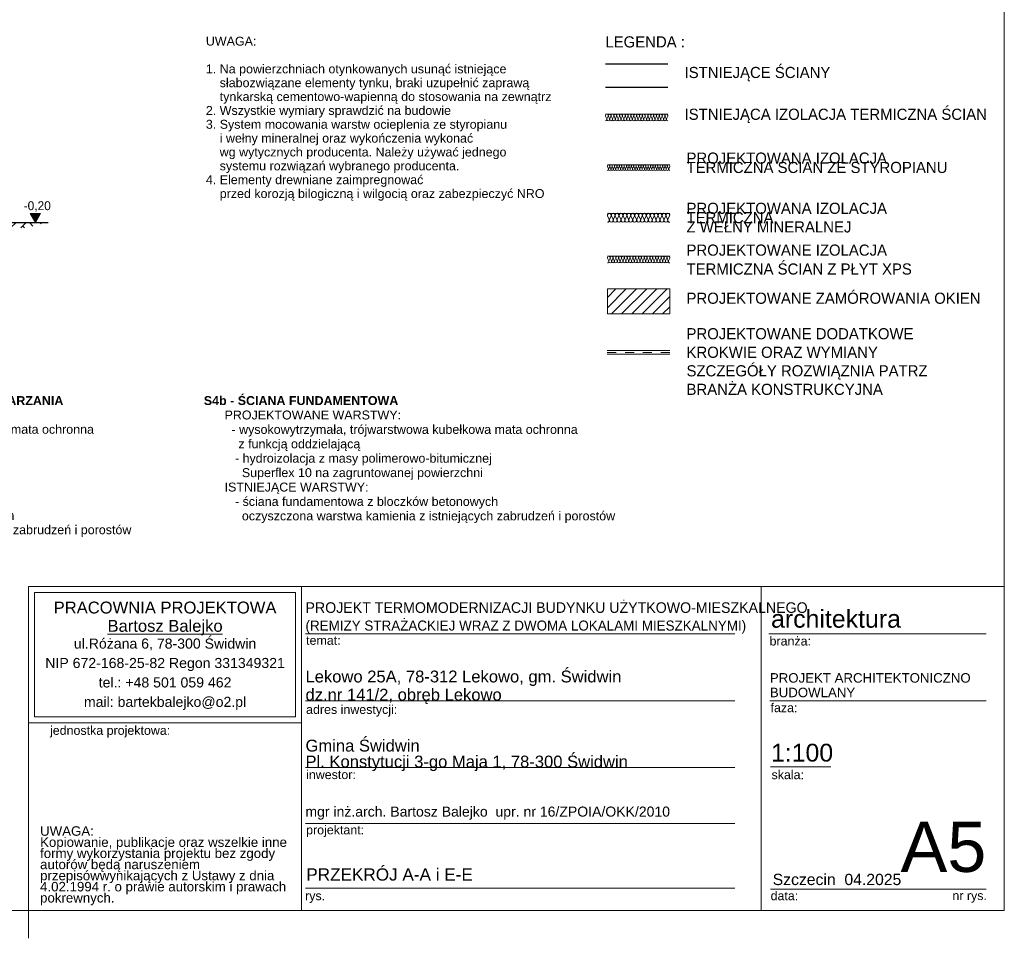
# Model space of a CAD drawing. Extents: x -547885 to -186295, y -25370 to 156194.
# Tile 125 of 256: x -470429 to -452768, y -25370 to -8891. Entities that reach past the tile are written whole.
import ezdxf

# ---------------------------------------------------------------- set-up
doc = ezdxf.new("R2010")
doc.units = 0
doc.header["$MEASUREMENT"] = 0
doc.linetypes.add('Przerywana', pattern=[320, 160, -160])
for name, color, linetype in [('Arch ocieplenie', 7, 'Continuous'), ('Inwent Izolacje', 7, 'Continuous'), ('INWENT WYMIARY', 7, 'Continuous')]:
    doc.layers.add(name, color=color, linetype=linetype)
for name, color, linetype, lineweight in [('Arch ocieplenie_Nr_Pióra__100', 2, 'Continuous', 13), ('Arch opisy_Nr_Pióra__21', 7, 'Continuous', 9), ('Arch opisy_Nr_Pióra__5', 7, 'Continuous', 13), ('ARCH TABELA_Nr_Pióra__1', 7, 'Continuous', 25), ('ARCH TABELA_Nr_Pióra__21', 7, 'Continuous', 9), ('ARCH TABELA_Nr_Pióra__7', 7, 'Continuous', 13), ('arch wypelnienia_Nr_Pióra__21', 7, 'Continuous', 9), ('Arch zmurowania_Nr_Pióra__21', 7, 'Continuous', 9), ('INWENT KONST. DREWNIANA_Nr_Pióra__46', 5, 'Continuous', 13), ('INWENT OPISY_Nr_Pióra__21', 7, 'Continuous', 9), ('INWENT TEREN_Nr_Pióra__1', 7, 'Continuous', 25), ('INWENT WYMIARY_Nr_Pióra__21', 7, 'Continuous', 9), ('INWENT.ŚCIANY_Nr_Pióra__1', 7, 'Continuous', 25), ('INWENT.ŚCIANY_Nr_Pióra__5', 7, 'Continuous', 13)]:
    doc.layers.add(name, color=color, linetype=linetype, lineweight=lineweight)
for name, color, linetype, lineweight, true_color in [('Arch ocieplenie_Nr_Pióra__44', 7, 'Continuous', 9, 0x029e21), ('Arch ocieplenie_Nr_Pióra__9', 7, 'Continuous', 9, 0x3dad99), ('Arch wykończenie_Nr_Pióra__3', 7, 'Continuous', 18, 0xff6600), ('Inwent Izolacje_Nr_Pióra__2', 7, 'Continuous', 13, 0x7f7f7f), ('INWENT.ŚCIANY_Nr_Pióra__2', 7, 'Continuous', 13, 0x7f7f7f)]:
    doc.layers.add(name, color=color, linetype=linetype, lineweight=lineweight, true_color=true_color)
doc.styles.add('GENERATED_STYLE_10', font='arial.ttf')
doc.styles.add('GENERATED_STYLE_12', font='arial.ttf')
doc.styles.add('GENERATED_STYLE_2', font='txt')
doc.styles.add('GENERATED_STYLE_3', font='arial.ttf')
doc.styles.add('GENERATED_STYLE_7', font='txt')
doc.styles.add('GENERATED_STYLE_8', font='arial.ttf')
doc.styles.add('GENERATED_STYLE_9', font='arial.ttf')

# ---------------------------------------------------------------- blocks, each defined once
blk = doc.blocks.new('Izolacja cieplna 14_123', base_point=(-459889, -12525))
at = {"layer": 'Arch ocieplenie_Nr_Pióra__44', "linetype": 'Continuous'}
for p, q in [((-459886, -12412), (-459857, -12477)), ((-459851, -12477), (-459822, -12412)), ((-459816, -12412), (-459787, -12477)), ((-459781, -12477), (-459752, -12412)), ((-459746, -12412), (-459717, -12477)), ((-459711, -12477), (-459682, -12412)), ((-459676, -12412), (-459647, -12477)), ((-459641, -12477), (-459612, -12412)), ((-459606, -12412), (-459577, -12477)), ((-459571, -12477), (-459542, -12412)), ((-459536, -12412), (-459507, -12477)), ((-459501, -12477), (-459472, -12412)), ((-459466, -12412), (-459437, -12477)), ((-459431, -12477), (-459402, -12412)), ((-459396, -12412), (-459367, -12477)), ((-459361, -12477), (-459332, -12412)), ((-459326, -12412), (-459297, -12477)), ((-459291, -12477), (-459262, -12412)), ((-459256, -12412), (-459227, -12477)), ((-459221, -12477), (-459192, -12412)), ((-459186, -12412), (-459157, -12477)), ((-459151, -12477), (-459122, -12412)), ((-459116, -12412), (-459087, -12477)), ((-459081, -12477), (-459052, -12412)), ((-459046, -12412), (-459017, -12477)), ((-459011, -12477), (-458982, -12412)), ((-458976, -12412), (-458947, -12477)), ((-458941, -12477), (-458912, -12412)), ((-458906, -12412), (-458877, -12477)), ((-458871, -12477), (-458842, -12412)), ((-458836, -12412), (-458807, -12477)), ((-458801, -12477), (-458772, -12412))]:
    blk.add_line(p, q, dxfattribs=at)
for centre, start_param, end_param in [((-459854, -12399), 5.870392, 9.837571), ((-459784, -12399), 5.870392, 9.837571), ((-459714, -12399), 5.870392, 9.837571), ((-459644, -12399), 5.870392, 9.837571), ((-459574, -12399), 5.870392, 9.837571), ((-459504, -12399), 5.870392, 9.837571), ((-459434, -12399), 5.870392, 9.837571), ((-459364, -12399), 5.870392, 9.837571), ((-459294, -12399), 5.870392, 9.837571), ((-459224, -12399), 5.870392, 9.837571), ((-459154, -12399), 5.870392, 9.837571), ((-459084, -12399), 5.870392, 9.837571), ((-459014, -12399), 5.870392, 9.837571), ((-458944, -12399), 5.870392, 9.837571), ((-458874, -12399), 5.870392, 9.837571), ((-458804, -12399), 5.870392, 9.837571), ((-459889, -12491), 4.712389, 6.695979), ((-459819, -12491), 2.7288, 6.695979), ((-459749, -12491), 2.7288, 6.695979), ((-459679, -12491), 2.7288, 6.695979), ((-459609, -12491), 2.7288, 6.695979), ((-459539, -12491), 2.7288, 6.695979), ((-459469, -12491), 2.7288, 6.695979), ((-459399, -12491), 2.7288, 6.695979), ((-459329, -12491), 2.7288, 6.695979), ((-459259, -12491), 2.7288, 6.695979), ((-459189, -12491), 2.7288, 6.695979), ((-459119, -12491), 2.7288, 6.695979), ((-459049, -12491), 2.7288, 6.695979), ((-458979, -12491), 2.7288, 6.695979), ((-458909, -12491), 2.7288, 6.695979), ((-458839, -12491), 2.7288, 6.695979), ((-458769, -12491), 2.7288, 4.712389)]:
    blk.add_ellipse(centre, major_axis=(35, 0), ratio=0.97225, start_param=start_param, end_param=end_param, dxfattribs=at)
blk = doc.blocks.new('Izolacja cieplna 14_124', base_point=(-459889, -11595))
at = {"layer": 'Arch ocieplenie_Nr_Pióra__9', "linetype": 'Continuous'}
for p, q in [((-459887, -11525), (-459869, -11565)), ((-459865, -11565), (-459847, -11525)), ((-459844, -11525), (-459826, -11565)), ((-459822, -11565), (-459804, -11525)), ((-459801, -11525), (-459783, -11565)), ((-459779, -11565), (-459761, -11525)), ((-459758, -11525), (-459740, -11565)), ((-459736, -11565), (-459718, -11525)), ((-459715, -11525), (-459697, -11565)), ((-459693, -11565), (-459675, -11525)), ((-459672, -11525), (-459654, -11565)), ((-459650, -11565), (-459632, -11525)), ((-459628, -11525), (-459611, -11565)), ((-459607, -11565), (-459589, -11525)), ((-459585, -11525), (-459567, -11565)), ((-459564, -11565), (-459546, -11525)), ((-459542, -11525), (-459524, -11565)), ((-459521, -11565), (-459503, -11525)), ((-459499, -11525), (-459481, -11565)), ((-459478, -11565), (-459460, -11525)), ((-459456, -11525), (-459438, -11565)), ((-459435, -11565), (-459417, -11525)), ((-459413, -11525), (-459395, -11565)), ((-459392, -11565), (-459374, -11525)), ((-459370, -11525), (-459352, -11565)), ((-459348, -11565), (-459331, -11525)), ((-459327, -11525), (-459309, -11565)), ((-459305, -11565), (-459287, -11525)), ((-459284, -11525), (-459266, -11565)), ((-459262, -11565), (-459244, -11525)), ((-459241, -11525), (-459223, -11565)), ((-459219, -11565), (-459201, -11525)), ((-459198, -11525), (-459180, -11565)), ((-459176, -11565), (-459158, -11525)), ((-459155, -11525), (-459137, -11565)), ((-459133, -11565), (-459115, -11525)), ((-459112, -11525), (-459094, -11565)), ((-459090, -11565), (-459072, -11525)), ((-459068, -11525), (-459051, -11565)), ((-459047, -11565), (-459029, -11525)), ((-459025, -11525), (-459007, -11565)), ((-459004, -11565), (-458986, -11525)), ((-458982, -11525), (-458964, -11565)), ((-458961, -11565), (-458943, -11525)), ((-458939, -11525), (-458921, -11565)), ((-458918, -11565), (-458900, -11525)), ((-458896, -11525), (-458878, -11565)), ((-458875, -11565), (-458857, -11525)), ((-458853, -11525), (-458835, -11565)), ((-458832, -11565), (-458814, -11525)), ((-458810, -11525), (-458792, -11565)), ((-458788, -11565), (-458771, -11525))]:
    blk.add_line(p, q, dxfattribs=at)
for centre, start_param, end_param in [((-459867, -11516), 5.870392, 9.837571), ((-459889, -11573), 4.712389, 6.695979), ((-459846, -11573), 2.7288, 6.695979), ((-459824, -11516), 5.870392, 9.837571), ((-459803, -11573), 2.7288, 6.695979), ((-459781, -11516), 5.870392, 9.837571), ((-459760, -11573), 2.7288, 6.695979), ((-459738, -11516), 5.870392, 9.837571), ((-459716, -11573), 2.7288, 6.695979), ((-459695, -11516), 5.870392, 9.837571), ((-459673, -11573), 2.7288, 6.695979), ((-459652, -11516), 5.870392, 9.837571), ((-459630, -11573), 2.7288, 6.695979), ((-459609, -11516), 5.870392, 9.837571), ((-459587, -11573), 2.7288, 6.695979), ((-459566, -11516), 5.870392, 9.837571), ((-459544, -11573), 2.7288, 6.695979), ((-459523, -11516), 5.870392, 9.837571), ((-459501, -11573), 2.7288, 6.695979), ((-459480, -11516), 5.870392, 9.837571), ((-459458, -11573), 2.7288, 6.695979), ((-459436, -11516), 5.870392, 9.837571), ((-459415, -11573), 2.7288, 6.695979), ((-459393, -11516), 5.870392, 9.837571), ((-459372, -11573), 2.7288, 6.695979), ((-459350, -11516), 5.870392, 9.837571), ((-459329, -11573), 2.7288, 6.695979), ((-459307, -11516), 5.870392, 9.837571), ((-459286, -11573), 2.7288, 6.695979), ((-459264, -11516), 5.870392, 9.837571), ((-459243, -11573), 2.7288, 6.695979), ((-459221, -11516), 5.870392, 9.837571), ((-459200, -11573), 2.7288, 6.695979), ((-459178, -11516), 5.870392, 9.837571), ((-459156, -11573), 2.7288, 6.695979), ((-459135, -11516), 5.870392, 9.837571), ((-459113, -11573), 2.7288, 6.695979), ((-459092, -11516), 5.870392, 9.837571), ((-459070, -11573), 2.7288, 6.695979), ((-459049, -11516), 5.870392, 9.837571), ((-459027, -11573), 2.7288, 6.695979), ((-459006, -11516), 5.870392, 9.837571), ((-458984, -11573), 2.7288, 6.695979), ((-458963, -11516), 5.870392, 9.837571), ((-458941, -11573), 2.7288, 6.695979), ((-458920, -11516), 5.870392, 9.837571), ((-458898, -11573), 2.7288, 6.695979), ((-458876, -11516), 5.870392, 9.837571), ((-458855, -11573), 2.7288, 6.695979), ((-458833, -11516), 5.870392, 9.837571), ((-458812, -11573), 2.7288, 6.695979), ((-458790, -11516), 5.870392, 9.837571), ((-458769, -11573), 2.7288, 4.712389)]:
    blk.add_ellipse(centre, major_axis=(21.5, 0), ratio=0.987434, start_param=start_param, end_param=end_param, dxfattribs=at)
blk = doc.blocks.new('Izolacja cieplna 14_125', base_point=(-459889, -13255))
at = {"layer": 'Arch ocieplenie_Nr_Pióra__100', "linetype": 'Continuous'}
for p, q in [((-459887, -13171), (-459865, -13219)), ((-459861, -13219), (-459840, -13171)), ((-459836, -13171), (-459815, -13219)), ((-459810, -13219), (-459789, -13171)), ((-459785, -13171), (-459764, -13219)), ((-459759, -13219), (-459738, -13171)), ((-459734, -13171), (-459713, -13219)), ((-459708, -13219), (-459687, -13171)), ((-459683, -13171), (-459662, -13219)), ((-459658, -13219), (-459636, -13171)), ((-459632, -13171), (-459611, -13219)), ((-459607, -13219), (-459585, -13171)), ((-459581, -13171), (-459560, -13219)), ((-459556, -13219), (-459535, -13171)), ((-459530, -13171), (-459509, -13219)), ((-459505, -13219), (-459484, -13171)), ((-459479, -13171), (-459458, -13219)), ((-459454, -13219), (-459433, -13171)), ((-459428, -13171), (-459407, -13219)), ((-459403, -13219), (-459382, -13171)), ((-459378, -13171), (-459356, -13219)), ((-459352, -13219), (-459331, -13171)), ((-459327, -13171), (-459305, -13219)), ((-459301, -13219), (-459280, -13171)), ((-459276, -13171), (-459255, -13219)), ((-459250, -13219), (-459229, -13171)), ((-459225, -13171), (-459204, -13219)), ((-459199, -13219), (-459178, -13171)), ((-459174, -13171), (-459153, -13219)), ((-459148, -13219), (-459127, -13171)), ((-459123, -13171), (-459102, -13219)), ((-459098, -13219), (-459076, -13171)), ((-459072, -13171), (-459051, -13219)), ((-459047, -13219), (-459025, -13171)), ((-459021, -13171), (-459000, -13219)), ((-458996, -13219), (-458975, -13171)), ((-458970, -13171), (-458949, -13219)), ((-458945, -13219), (-458924, -13171)), ((-458919, -13171), (-458898, -13219)), ((-458894, -13219), (-458873, -13171)), ((-458868, -13171), (-458847, -13219)), ((-458843, -13219), (-458822, -13171)), ((-458818, -13171), (-458796, -13219)), ((-458792, -13219), (-458771, -13171))]:
    blk.add_line(p, q, dxfattribs=at)
for centre, start_param, end_param in [((-459863, -13160), 4.299595, 8.266775), ((-459889, -13229), 3.141593, 5.125182), ((-459838, -13229), 1.158004, 5.125183), ((-459812, -13160), 4.299595, 8.266775), ((-459787, -13229), 1.158004, 5.125183), ((-459761, -13160), 4.299595, 8.266775), ((-459736, -13229), 1.158004, 5.125183), ((-459711, -13160), 4.299595, 8.266775), ((-459685, -13229), 1.158004, 5.125183), ((-459660, -13160), 4.299595, 8.266775), ((-459634, -13229), 1.158004, 5.125183), ((-459609, -13160), 4.299595, 8.266775), ((-459583, -13229), 1.158004, 5.125183), ((-459558, -13160), 4.299595, 8.266775), ((-459532, -13229), 1.158004, 5.125183), ((-459507, -13160), 4.299595, 8.266775), ((-459481, -13229), 1.158004, 5.125183), ((-459456, -13160), 4.299595, 8.266775), ((-459431, -13229), 1.158004, 5.125183), ((-459405, -13160), 4.299595, 8.266775), ((-459380, -13229), 1.158004, 5.125183), ((-459354, -13160), 4.299595, 8.266775), ((-459329, -13229), 1.158004, 5.125183), ((-459303, -13160), 4.299595, 8.266775), ((-459278, -13229), 1.158004, 5.125183), ((-459252, -13160), 4.299595, 8.266775), ((-459227, -13229), 1.158004, 5.125183), ((-459201, -13160), 4.299595, 8.266775), ((-459176, -13229), 1.158004, 5.125183), ((-459151, -13160), 4.299595, 8.266775), ((-459125, -13229), 1.158004, 5.125183), ((-459100, -13160), 4.299595, 8.266775), ((-459074, -13229), 1.158004, 5.125183), ((-459049, -13160), 4.299595, 8.266775), ((-459023, -13229), 1.158004, 5.125183), ((-458998, -13160), 4.299595, 8.266775), ((-458972, -13229), 1.158004, 5.125183), ((-458947, -13160), 4.299595, 8.266775), ((-458921, -13229), 1.158004, 5.125183), ((-458896, -13160), 4.299595, 8.266775), ((-458871, -13229), 1.158004, 5.125183), ((-458845, -13160), 4.299595, 8.266775), ((-458820, -13229), 1.158004, 5.125183), ((-458794, -13160), 4.299595, 8.266775), ((-458769, -13229), 1.158004, 3.141593)]:
    blk.add_ellipse(centre, major_axis=(0, 25.5), ratio=0.997382, start_param=start_param, end_param=end_param, dxfattribs=at)
blk = doc.blocks.new('Izolacja cieplna 14_270', base_point=(-459924, -10705))
at = {"layer": 'Inwent Izolacje_Nr_Pióra__2', "linetype": 'Continuous'}
for p, q in [((-459922, -10621), (-459900, -10669)), ((-459896, -10669), (-459875, -10621)), ((-459871, -10621), (-459850, -10669)), ((-459845, -10669), (-459824, -10621)), ((-459820, -10621), (-459799, -10669)), ((-459794, -10669), (-459773, -10621)), ((-459769, -10621), (-459748, -10669)), ((-459743, -10669), (-459722, -10621)), ((-459718, -10621), (-459697, -10669)), ((-459693, -10669), (-459671, -10621)), ((-459667, -10621), (-459646, -10669)), ((-459642, -10669), (-459620, -10621)), ((-459616, -10621), (-459595, -10669)), ((-459591, -10669), (-459570, -10621)), ((-459565, -10621), (-459544, -10669)), ((-459540, -10669), (-459519, -10621)), ((-459514, -10621), (-459493, -10669)), ((-459489, -10669), (-459468, -10621)), ((-459463, -10621), (-459442, -10669)), ((-459438, -10669), (-459417, -10621)), ((-459413, -10621), (-459391, -10669)), ((-459387, -10669), (-459366, -10621)), ((-459362, -10621), (-459340, -10669)), ((-459336, -10669), (-459315, -10621)), ((-459311, -10621), (-459290, -10669)), ((-459285, -10669), (-459264, -10621)), ((-459260, -10621), (-459239, -10669)), ((-459234, -10669), (-459213, -10621)), ((-459209, -10621), (-459188, -10669)), ((-459183, -10669), (-459162, -10621)), ((-459158, -10621), (-459137, -10669)), ((-459133, -10669), (-459111, -10621)), ((-459107, -10621), (-459086, -10669)), ((-459082, -10669), (-459060, -10621)), ((-459056, -10621), (-459035, -10669)), ((-459031, -10669), (-459010, -10621)), ((-459005, -10621), (-458984, -10669)), ((-458980, -10669), (-458959, -10621)), ((-458954, -10621), (-458933, -10669)), ((-458929, -10669), (-458908, -10621)), ((-458903, -10621), (-458882, -10669)), ((-458878, -10669), (-458857, -10621)), ((-458853, -10621), (-458831, -10669)), ((-458827, -10669), (-458806, -10621))]:
    blk.add_line(p, q, dxfattribs=at)
for centre, start_param, end_param in [((-459898, -10610), 4.299595, 8.266775), ((-459847, -10610), 4.299595, 8.266775), ((-459796, -10610), 4.299595, 8.266775), ((-459746, -10610), 4.299595, 8.266775), ((-459695, -10610), 4.299595, 8.266775), ((-459644, -10610), 4.299595, 8.266775), ((-459593, -10610), 4.299595, 8.266775), ((-459542, -10610), 4.299595, 8.266775), ((-459491, -10610), 4.299595, 8.266775), ((-459440, -10610), 4.299595, 8.266775), ((-459389, -10610), 4.299595, 8.266775), ((-459338, -10610), 4.299595, 8.266775), ((-459287, -10610), 4.299595, 8.266775), ((-459236, -10610), 4.299595, 8.266775), ((-459186, -10610), 4.299595, 8.266775), ((-459135, -10610), 4.299595, 8.266775), ((-459084, -10610), 4.299595, 8.266775), ((-459033, -10610), 4.299595, 8.266775), ((-458982, -10610), 4.299595, 8.266775), ((-458931, -10610), 4.299595, 8.266775), ((-458880, -10610), 4.299595, 8.266775), ((-458829, -10610), 4.299595, 8.266775), ((-459924, -10679), 3.141593, 5.125182), ((-459873, -10679), 1.158004, 5.125183), ((-459822, -10679), 1.158004, 5.125183), ((-459771, -10679), 1.158004, 5.125183), ((-459720, -10679), 1.158004, 5.125183), ((-459669, -10679), 1.158004, 5.125183), ((-459618, -10679), 1.158004, 5.125183), ((-459567, -10679), 1.158004, 5.125183), ((-459516, -10679), 1.158004, 5.125183), ((-459466, -10679), 1.158004, 5.125183), ((-459415, -10679), 1.158004, 5.125183), ((-459364, -10679), 1.158004, 5.125183), ((-459313, -10679), 1.158004, 5.125183), ((-459262, -10679), 1.158004, 5.125183), ((-459211, -10679), 1.158004, 5.125183), ((-459160, -10679), 1.158004, 5.125183), ((-459109, -10679), 1.158004, 5.125183), ((-459058, -10679), 1.158004, 5.125183), ((-459007, -10679), 1.158004, 5.125183), ((-458956, -10679), 1.158004, 5.125183), ((-458906, -10679), 1.158004, 5.125183), ((-458855, -10679), 1.158004, 5.125183), ((-458804, -10679), 1.158004, 3.141593)]:
    blk.add_ellipse(centre, major_axis=(0, 25.5), ratio=0.997382, start_param=start_param, end_param=end_param, dxfattribs=at)
blk = doc.blocks.new('Wymiary_31', base_point=(-470148, -12530))
at = {"layer": 'INWENT WYMIARY_Nr_Pióra__21', "linetype": 'Continuous'}
blk.add_hatch(color=256, dxfattribs=at).paths.add_polyline_path([(-470148, -12530), (-470241, -12370), (-470055, -12370)], flags=0)
for p, q in [((-470148, -12530), (-470268, -12530)), ((-470148, -12530), (-470241, -12370)), ((-470241, -12370), (-470055, -12370)), ((-470055, -12370), (-470148, -12530)), ((-470148, -12530), (-470028, -12530))]:
    blk.add_line(p, q, dxfattribs=at)
at = {"layer": 'INWENT WYMIARY_Nr_Pióra__21', "insert": (-470358, -12338), "char_height": 160, "attachment_point": 7, "style": 'GENERATED_STYLE_2'}
blk.add_mtext('{-0,20}', dxfattribs=at)

msp = doc.modelspace()

# ---------------------------------------------------------------- hatches: boundary and pattern name
at = {"layer": 'arch wypelnienia_Nr_Pióra__21', "linetype": 'Continuous'}
h = msp.add_hatch(dxfattribs=at)
h.set_pattern_fill('Earth', color=256, style=0, pattern_type=2)
h.set_pattern_definition([(45, (0, 0), (-275.77163, 275.77163), []), (45, (-91.9, 91.9), (-551.5433, 551.5433), []), (45, (-183.85, 183.85), (-551.5433, 551.5433), []), (135, (-275.77, 275.77), (91.923878, 91.923878), [389.99999, -389.99999])])
h.paths.add_polyline_path([(-472103.3, -13728.8), (-471859.3, -13728.8), (-471774.4, -13412.2), (-471456.1, -13093.9), (-471232.8, -12775.5), (-470881.2, -12626.5), (-470316.2, -12626.5), (-469954.6, -12529.6), (-471943.3, -12529.6), (-471943.3, -13329.6), (-472103.3, -13329.6)], flags=0)
at = {"layer": 'Arch zmurowania_Nr_Pióra__21', "linetype": 'Continuous'}
h = msp.add_hatch(dxfattribs=at)
h.set_pattern_fill('Common_Brick', color=256, style=0, pattern_type=2)
h.set_pattern_definition([(45, (0, 0), (-91.92388, 91.92388), [])])
h.paths.add_polyline_path([(-459888.7, -14169.8), (-458768.7, -14169.8), (-458768.7, -13719.8), (-459888.7, -13719.8)], flags=0)

# ---------------------------------------------------------------- linework, layer by layer
at = {"layer": 'ARCH TABELA_Nr_Pióra__21', "linetype": 'Continuous'}
for p, q in [((-452768.3, 3580.4), (-452768.3, -24869.6)), ((-470268.3, -24869.6), (-470268.3, -19058.4)), ((-470268.3, -19058.4), (-465374.7, -19058.4)), ((-470268.3, -21505.3), (-470268.3, -19058.4)), ((-470268.3, -19058.4), (-452768.3, -19058.4)), ((-465374.7, -19058.4), (-465374.7, -24869.6)), ((-465374.7, -21505.3), (-465374.7, -19058.4)), ((-457130, -19058.4), (-457130, -24869.6)), ((-452768.3, -19058.4), (-452768.3, -24869.6)), ((-470161.9, -19164.8), (-465481.1, -19164.8)), ((-470161.9, -21398.9), (-470161.9, -19164.8)), ((-465481.1, -21398.9), (-465481.1, -19164.8)), ((-465374.7, -24869.6), (-465374.7, -19458.4)), ((-465302.5, -19908.4), (-457602.7, -19908.4)), ((-456990.7, -19908.4), (-453091.4, -19908.4)), ((-465302.5, -21108.4), (-457602.7, -21108.4)), ((-456973.3, -21108.4), (-453091.4, -21108.4)), ((-470268.3, -21505.3), (-465374.7, -21505.3)), ((-470161.9, -21398.9), (-465481.1, -21398.9)), ((-465302.5, -22308.4), (-457602.7, -22308.4)), ((-456961.5, -22291.1), (-455881.8, -22291.1)), ((-465302.5, -23308.4), (-457602.7, -23308.4)), ((-465302.5, -24469.6), (-457602.7, -24469.6)), ((-456961.5, -24487.2), (-454679.7, -24487.2)), ((-454679.7, -24487.2), (-453091.4, -24487.2)), ((-452768.3, -24869.6), (-493518.3, -24869.6)), ((-470268.3, -25369.6), (-470268.3, -24869.6)), ((-470268.3, -24869.6), (-465374.7, -24869.6)), ((-452768.3, -24869.6), (-465374.7, -24869.6))]:
    msp.add_line(p, q, dxfattribs=at)
at = {"layer": 'Arch wykończenie_Nr_Pióra__3', "linetype": 'Continuous'}
for p, q in [((-459888.7, -11494.8), (-458768.7, -11494.8)), ((-459888.7, -12364.8), (-458768.7, -12364.8)), ((-459888.7, -13134.8), (-458768.7, -13134.8))]:
    msp.add_line(p, q, dxfattribs=at)
at = {"layer": 'INWENT KONST. DREWNIANA_Nr_Pióra__46', "linetype": 'Continuous'}
for p, q in [((-458769.3, -14827), (-459889.3, -14827)), ((-459889.3, -14892), (-458769.3, -14892))]:
    msp.add_line(p, q, dxfattribs=at)
at = {"layer": 'INWENT KONST. DREWNIANA_Nr_Pióra__46', "linetype": 'Przerywana'}
msp.add_line((-459889.3, -14859.5), (-458769.3, -14859.5), dxfattribs=at)
at = {"layer": 'INWENT TEREN_Nr_Pióra__1', "linetype": 'Continuous'}
msp.add_line((-471943.3, -12529.6), (-469920.8, -12529.6), dxfattribs=at)
at = {"layer": 'INWENT.ŚCIANY_Nr_Pióra__1', "linetype": 'Continuous'}
for p, q in [((-459923.7, -9684.8), (-458803.7, -9684.8)), ((-458803.7, -10104.8), (-459923.7, -10104.8))]:
    msp.add_line(p, q, dxfattribs=at)
at = {"layer": 'INWENT.ŚCIANY_Nr_Pióra__2', "linetype": 'Continuous'}
msp.add_line((-459923.7, -10584.8), (-458803.7, -10584.8), dxfattribs=at)
at = {"layer": 'INWENT.ŚCIANY_Nr_Pióra__5', "linetype": 'Continuous'}
for p, q in [((-458768.7, -13719.8), (-459888.7, -13719.8)), ((-459888.7, -13719.8), (-459888.7, -14169.8)), ((-458768.7, -14169.8), (-458768.7, -13719.8)), ((-459888.7, -14169.8), (-458768.7, -14169.8))]:
    msp.add_line(p, q, dxfattribs=at)

# ---------------------------------------------------------------- block references
at = {"layer": 'Arch ocieplenie', "color": 104, "linetype": 'Continuous', "lineweight": 13, "true_color": 0x029e21}
for name, p in [('Izolacja cieplna 14_124', (-459888.7, -11594.8)), ('Izolacja cieplna 14_123', (-459888.7, -12524.8)), ('Izolacja cieplna 14_125', (-459888.7, -13254.8))]:
    msp.add_blockref(name, p, dxfattribs=at)
at = {"layer": 'Inwent Izolacje', "color": 104, "linetype": 'Continuous', "lineweight": 13, "true_color": 0x029e21}
msp.add_blockref('Izolacja cieplna 14_270', (-459923.7, -10704.8), dxfattribs=at)
at = {"layer": 'INWENT WYMIARY', "linetype": 'Continuous'}
msp.add_blockref('Wymiary_31', (-470147.9, -12529.6), dxfattribs=at)

# ---------------------------------------------------------------- texts
at = {"layer": 'Arch opisy_Nr_Pióra__21', "linetype": 'Continuous', "insert": (-467089.8, -12138.6), "char_height": 160, "width": 7166.085, "attachment_point": 7, "line_spacing_factor": 0.931645, "style": 'GENERATED_STYLE_12'}
msp.add_mtext('{UWAGA:\\P\\P1. Na powierzchniach otynkowanych usunąć istniejące  \\P    słabozwiązane elementy tynku, braki uzupełnić zaprawą \\P    tynkarską cementowo-wapienną do stosowania na zewnątrz\\P2. Wszystkie wymiary sprawdzić na budowie\\P3. System mocowania warstw ocieplenia ze styropianu \\P    i wełny mineralnej oraz wykończenia wykonać \\P    wg wytycznych producenta. Należy używać jednego \\P    systemu rozwiązań wybranego producenta.\\P4. Elementy drewniane zaimpregnować\\P    przed korozją bilogiczną i wilgocią oraz zabezpieczyć NRO}', dxfattribs=at)
at = {"layer": 'Arch opisy_Nr_Pióra__5', "linetype": 'Continuous', "char_height": 160, "width": 9728.552, "attachment_point": 1, "style": 'GENERATED_STYLE_10'}
for s, insert, line_spacing_factor in [('\\A1;{\\fArial|b1|i0|c0|p38;S4a - ŚCIANA FUNDAMENTOWA DO GŁ. PRZEMARZANIA\\P\\fArial|b0|i0|c0|p38;      PROJEKTOWANE WARSTWY:\\P        - wysokowytrzymała, trójwarstwowa kubełkowa mata ochronna \\P          z funkcją oddzielającą\\P16,0 - termoizolacja ze styropianu XPS\\P         - hydroizolacja z masy polimerowo-bitumicznej \\P           Superflex 10 na zagruntowanej powierzchni\\P      ISTNIEJĄCE WARSTWY:\\P         - ściana fundamentowa z bloczków betonowych\\P           oczyszczona warstwa kamienia z istniejących zabrudzeń i porostów}', (-475804.4, -15643.7), 0.965276), ('\\A1;{\\fArial|b1|i0|c0|p38;S4b - ŚCIANA FUNDAMENTOWA\\P\\fArial|b0|i0|c0|p38;      PROJEKTOWANE WARSTWY:\\P        - wysokowytrzymała, trójwarstwowa kubełkowa mata ochronna \\P          z funkcją oddzielającą\\P         - hydroizolacja z masy polimerowo-bitumicznej \\P           Superflex 10 na zagruntowanej powierzchni\\P      ISTNIEJĄCE WARSTWY:\\P         - ściana fundamentowa z bloczków betonowych\\P           oczyszczona warstwa kamienia z istniejących zabrudzeń i porostów}', (-467127, -15643.7), 0.969273)]:
    msp.add_mtext(s, dxfattribs=dict(at, insert=insert, line_spacing_factor=line_spacing_factor))
at = {"layer": 'ARCH TABELA_Nr_Pióra__1', "linetype": 'Continuous'}
for s, insert, char_height, attachment_point, line_spacing_factor, style in [('{\\pt22543;PROJEKT TERMOMODERNIZACJI BUDYNKU UŻYTKOWO-MIESZKALNEGO\\P\\pt22543;\\H0.947368x;(REMIZY STRAŻACKIEJ WRAZ Z DWOMA LOKALAMI MIESZKALNYMI)}', (-465302.5, -19903.7), 190, 7, 1.033421, 'GENERATED_STYLE_7'), ('{PROJEKT ARCHITEKTONICZNO\\PBUDOWLANY}', (-456973.3, -20613), 170, 1, 0.923713, 'GENERATED_STYLE_8')]:
    msp.add_mtext(s, dxfattribs=dict(at, insert=insert, char_height=char_height, attachment_point=attachment_point, line_spacing_factor=line_spacing_factor, style=style))
at = {"layer": 'ARCH TABELA_Nr_Pióra__1', "linetype": 'Continuous', "insert": (-465288.7, -24114.3), "char_height": 220, "attachment_point": 1, "style": 'GENERATED_STYLE_9'}
msp.add_mtext('{PRZEKRÓJ A-A i E-E}', dxfattribs=at)
at = {"layer": 'ARCH TABELA_Nr_Pióra__21', "linetype": 'Continuous', "insert": (-465302.5, -22369.7), "char_height": 212.766, "attachment_point": 7, "line_spacing_factor": 0.807442, "style": 'GENERATED_STYLE_8'}
msp.add_mtext('{Gmina Świdwin\\PPl. Konstytucji 3-go Maja 1, 78-300 Świdwin}', dxfattribs=at)
at = {"layer": 'ARCH TABELA_Nr_Pióra__7', "linetype": 'Continuous', "char_height": 212.766}
for s, insert, attachment_point, line_spacing_factor, style in [('{PRACOWNIA PROJEKTOWA\\P\\LBartosz Balejko}', (-467821.5, -19329.8), 2, 0.926719, 'GENERATED_STYLE_3'), ('{Lekowo 25A, 78-312 Lekowo, gm. Świdwin\\Pdz.nr 141/2, obręb Lekowo}', (-465302.5, -21169.7), 7, 0.918867, 'GENERATED_STYLE_8')]:
    msp.add_mtext(s, dxfattribs=dict(at, insert=insert, attachment_point=attachment_point, line_spacing_factor=line_spacing_factor, style=style))
at = {"layer": 'ARCH TABELA_Nr_Pióra__7', "linetype": 'Continuous', "style": 'GENERATED_STYLE_8'}
for s, insert, char_height, attachment_point in [('{architektura}', (-456952, -19478.8), 319.16, 1), ('{temat:}', (-465291.8, -19944.9), 159.58, 1), ('{branża:}', (-456978.9, -19957.2), 159.58, 1), ('{adres inwestycji:}', (-465291.8, -21184.6), 159.58, 1), ('{faza:}', (-456961.5, -21153.5), 159.58, 1), ('{jednostka projektowa:}', (-469885.4, -21559.9), 159.58, 1), ('{1:100}', (-456954.1, -21879.9), 319.16, 1), ('{inwestor:}', (-465291.8, -22353.5), 159.58, 1), ('{skala:}', (-456943.8, -22355.4), 159.58, 1), ('{mgr inż.arch. Bartosz Balejko  upr. nr 16/ZPOIA/OKK/2010}', (-465304.7, -23006.6), 180, 1), ('{A5}', (-453091.4, -23278.6), 900, 3), ('{projektant:}', (-465291.8, -23344.9), 159.58, 1), ('{Szczecin  04.2025}', (-456922.8, -24212.3), 202.128, 1), ('{data:}', (-456960.1, -24526.8), 159.58, 1), ('{rys.}', (-465309.7, -24526.8), 159.58, 1), ('{nr rys.}', (-453699.3, -24523.7), 159.58, 1)]:
    msp.add_mtext(s, dxfattribs=dict(at, insert=insert, char_height=char_height, attachment_point=attachment_point))
for s, insert, char_height, width, attachment_point, line_spacing_factor in [('{ul.Różana 6, 78-300 Świdwin\\PNIP 672-168-25-82 Regon 331349321\\Ptel.: +48 501 059 462\\Pmail: bartekbalejko@o2.pl}', (-467821.5, -19991.7), 180.852, 4680.851, 2, 1.156383), ('{UWAGA:\\PKopiowanie, publikacje oraz wszelkie inne formy wykorzystania projektu bez zgody autorów będą naruszeniem przepisówwynikających z Ustawy z dnia 4.02.1994 r. o prawie autorskim i prawach pokrewnych.}', (-470063.2, -23359.9), 170.2128, 4483.408, 1, 0.703415)]:
    msp.add_mtext(s, dxfattribs=dict(at, insert=insert, char_height=char_height, width=width, attachment_point=attachment_point, line_spacing_factor=line_spacing_factor))
at = {"layer": 'INWENT OPISY_Nr_Pióra__21', "linetype": 'Continuous', "char_height": 200, "attachment_point": 1, "style": 'GENERATED_STYLE_7'}
for s, insert in [('{LEGENDA :}', (-459923.7, -9189.2)), ('{ISTNIEJĄCE ŚCIANY}', (-458503.7, -9737.8)), ('{ISTNIEJĄCA IZOLACJA TERMICZNA ŚCIAN}', (-458503.7, -10487.8)), ('{PROJEKTOWANE ZAMÓROWANIA OKIEN}', (-458468.7, -13787.8))]:
    msp.add_mtext(s, dxfattribs=dict(at, insert=insert))
at = {"layer": 'INWENT OPISY_Nr_Pióra__21', "linetype": 'Continuous', "char_height": 200, "width": 4861.522, "attachment_point": 1, "style": 'GENERATED_STYLE_7'}
for s, insert, line_spacing_factor in [('{PROJEKTOWANA IZOLACJA TERMICZNA ŚCIAN ZE STYROPIANU}', (-458468.7, -11274.5), 0.500942), ('{PROJEKTOWANA IZOLACJA TERMICZNA \\PZ WEŁNY MINERALNEJ}', (-458468.7, -12174.5), 0.500835), ('{PROJEKTOWANE IZOLACJA TERMICZNA ŚCIAN Z PŁYT XPS}', (-458468.7, -12924.5), 1.015916), ('{PROJEKTOWANE DODATKOWE\\PKROKWIE ORAZ WYMIANY\\PSZCZEGÓŁY ROZWIĄZNIA PATRZ \\PBRANŻA KONSTRUKCYJNA}', (-458468.7, -14424.5), 0.997293)]:
    msp.add_mtext(s, dxfattribs=dict(at, insert=insert, line_spacing_factor=line_spacing_factor))

doc.saveas('drawing.dxf')
